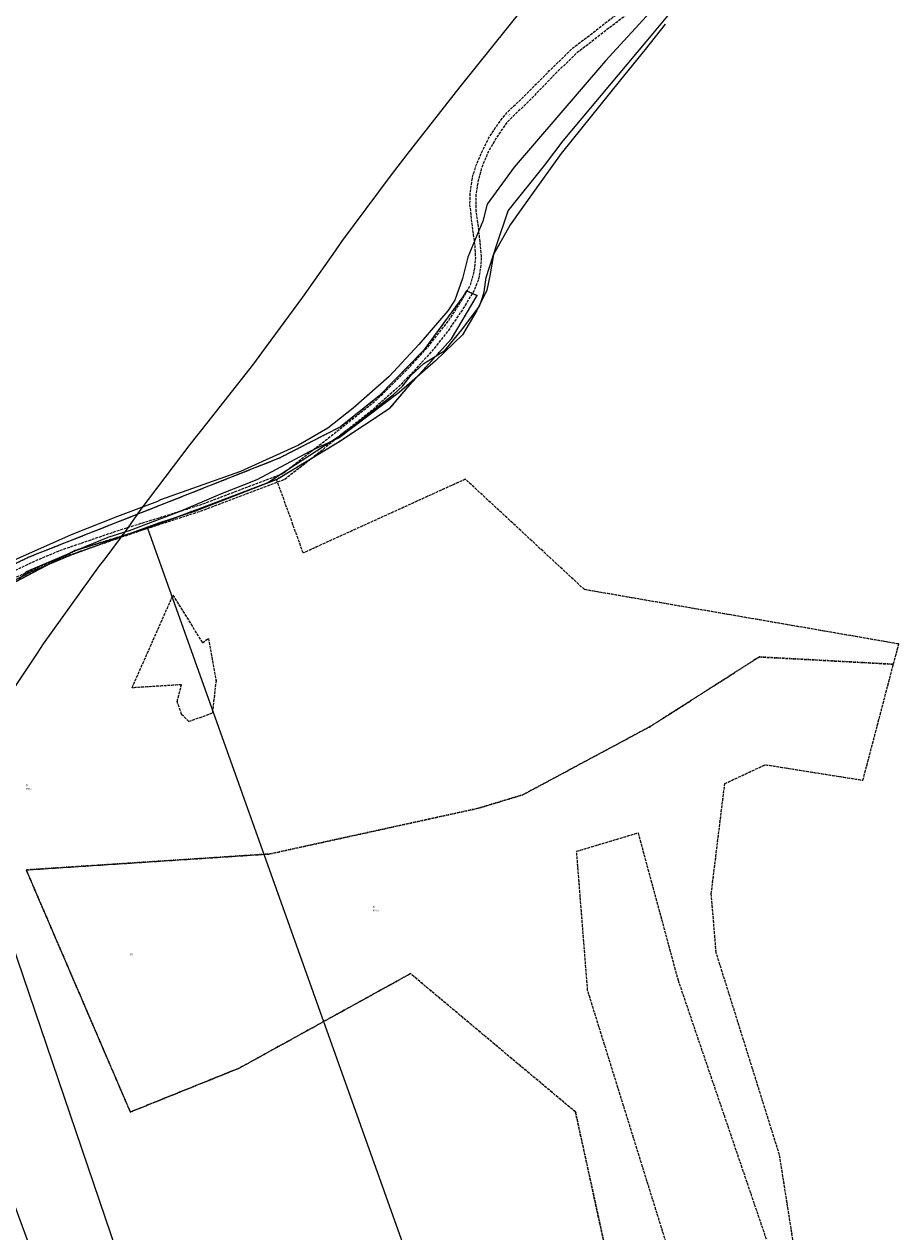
# Model space of a CAD drawing. Header units: metres. Extents: x 5550910 to 5553628, y 5952297 to 5957865.
# Tile 35 of 36: x 5551762 to 5552227, y 5955297 to 5955940. Entities that reach past the tile are written whole.
import ezdxf
from ezdxf.enums import TextEntityAlignment as Align

# ---------------------------------------------------------------- set-up
doc = ezdxf.new("R2010")
doc.units = ezdxf.units.M
for name, pattern in [('1.5_0.5', [2, 1.5, -0.5]), ('219-500', [0]), ('egkk-500', [2, 1.5, -0.5]), ('egug-500', [1, 0.5, -0.5])]:
    doc.linetypes.add(name, pattern=pattern)
doc.styles.get("Standard").update_dxf_attribs({"font": 'Working1250', "width": 0.75})

msp = doc.modelspace()

# ---------------------------------------------------------------- linework, layer by layer
at = {"layer": '217-kontur klasyfikacyjny', "color": 92, "linetype": 'egkk-500', "lineweight": 18, "flags": 128}
for points in [[(5551896.07, 5955697.36), (5551852.87, 5955680.95)], [(5551910.24, 5955658.22), (5551896.07, 5955697.36)], [(5551996.48, 5955697.48), (5551910.24, 5955658.22)], [(5552059.79, 5955638.75), (5551996.48, 5955697.48)], [(5551852.87, 5955680.95), (5551827.36, 5955671.39)], [(5551827.36, 5955671.39), (5551788.43, 5955659.39)], [(5551788.43, 5955659.39), (5551726.52, 5955626.82)], [(5552227.02, 5955609.8), (5552059.79, 5955638.75)], [(5551819.2, 5955586.48), (5551840.98, 5955635.75)], [(5551840.98, 5955635.75), (5551856.68, 5955610.47)], [(5551856.68, 5955610.47), (5551859.86, 5955612.76)], [(5551859.86, 5955612.76), (5551863.86, 5955590.48)], [(5552224.14, 5955599.03), (5552227.02, 5955609.8)], [(5552094.69, 5955565.83), (5552152.74, 5955602.92)], [(5552152.74, 5955602.92), (5552224.14, 5955599.03)], [(5552207.95, 5955537.32), (5552224.14, 5955599.03)], [(5551845.5, 5955588.12), (5551819.2, 5955586.48)], [(5551843.21, 5955579.22), (5551845.5, 5955588.12)], [(5551863.86, 5955590.48), (5551861.89, 5955572.94)], [(5551845.58, 5955572.37), (5551843.21, 5955579.22)], [(5551849.49, 5955568.53), (5551845.58, 5955572.37)], [(5551861.89, 5955572.94), (5551849.49, 5955568.53)], [(5552027.02, 5955529.56), (5552094.69, 5955565.83)], [(5552134.44, 5955535.51), (5552156.02, 5955545.58)], [(5552156.02, 5955545.58), (5552207.95, 5955537.32)], [(5552003.36, 5955522.41), (5552027.02, 5955529.56)], [(5552127.24, 5955476.8), (5552134.44, 5955535.51)], [(5551892.45, 5955498.09), (5552003.36, 5955522.41)], [(5552055.67, 5955499.54), (5552088.33, 5955509.33)], [(5552088.33, 5955509.33), (5552109.57, 5955431)], [(5551762.94, 5955489.6), (5551892.45, 5955498.09)], [(5552061.52, 5955425.51), (5552055.67, 5955499.54)], [(5551818.29, 5955360.78), (5551762.94, 5955489.6)], [(5552129.89, 5955445.56), (5552127.24, 5955476.8)], [(5552163.54, 5955338.02), (5552129.89, 5955445.56)], [(5551967.28, 5955434.42), (5551876.35, 5955384.21)], [(5552055.04, 5955360.82), (5551967.28, 5955434.42)], [(5552109.57, 5955431), (5552164.41, 5955269.86)], [(5552115.06, 5955253.4), (5552061.52, 5955425.51)], [(5551876.35, 5955384.21), (5551818.29, 5955360.78)], [(5552081, 5955242.05), (5552055.04, 5955360.82)], [(5552173.81, 5955273.06), (5552163.54, 5955338.02)]]:
    msp.add_lwpolyline(points, dxfattribs=at)
at = {"layer": '218-kontur użytku gruntowego', "color": 3, "linetype": 'egug-500', "lineweight": 18, "flags": 128}
for points in [[(5551995.16, 5955794.52), (5551974.16, 5955765.89)], [(5551997.01, 5955797.73), (5551995.16, 5955794.52)], [(5552002.71, 5955795.17), (5551997.01, 5955797.73)], [(5552000.68, 5955791.72), (5552002.71, 5955795.17)], [(5551989.17, 5955772.23), (5552000.68, 5955791.72)], [(5551966.84, 5955747.55), (5551989.17, 5955772.23)], [(5551974.16, 5955765.89), (5551960.9, 5955752.26)], [(5551960.9, 5955752.26), (5551950.68, 5955741.75)], [(5551950.68, 5955741.75), (5551930.13, 5955725.35)], [(5551956.57, 5955735.37), (5551966.84, 5955747.55)], [(5551929.13, 5955717.41), (5551956.57, 5955735.37)], [(5551930.13, 5955725.35), (5551897.53, 5955708.64)], [(5551896.07, 5955697.36), (5551929.13, 5955717.41)], [(5551897.53, 5955708.64), (5551850.55, 5955690.02)], [(5551896.07, 5955697.36), (5551852.87, 5955680.95)], [(5551910.24, 5955658.22), (5551896.07, 5955697.36)], [(5551996.48, 5955697.48), (5551910.24, 5955658.22)], [(5552059.79, 5955638.75), (5551996.48, 5955697.48)], [(5551850.55, 5955690.02), (5551764.31, 5955655.97)], [(5551852.87, 5955680.95), (5551827.36, 5955671.39)], [(5551827.36, 5955671.39), (5551788.43, 5955659.39)], [(5551788.43, 5955659.39), (5551726.52, 5955626.82)], [(5551764.31, 5955655.97), (5551726.99, 5955637.83)], [(5552227.02, 5955609.8), (5552059.79, 5955638.75)], [(5551819.2, 5955586.48), (5551840.98, 5955635.75)], [(5551840.98, 5955635.75), (5551856.68, 5955610.47)], [(5551856.68, 5955610.47), (5551859.86, 5955612.76)], [(5551859.86, 5955612.76), (5551863.86, 5955590.48)], [(5552224.14, 5955599.03), (5552227.02, 5955609.8)], [(5552152.74, 5955602.92), (5552094.69, 5955565.83)], [(5552224.14, 5955599.03), (5552152.74, 5955602.92)], [(5552207.95, 5955537.32), (5552224.14, 5955599.03)], [(5551845.5, 5955588.12), (5551819.2, 5955586.48)], [(5551843.21, 5955579.22), (5551845.5, 5955588.12)], [(5551863.86, 5955590.48), (5551861.89, 5955572.94)], [(5551845.58, 5955572.37), (5551843.21, 5955579.22)], [(5551849.49, 5955568.53), (5551845.58, 5955572.37)], [(5551861.89, 5955572.94), (5551849.49, 5955568.53)], [(5552094.69, 5955565.83), (5552027.02, 5955529.56)], [(5552134.44, 5955535.51), (5552156.02, 5955545.58)], [(5552156.02, 5955545.58), (5552207.95, 5955537.32)], [(5552027.02, 5955529.56), (5552003.36, 5955522.41)], [(5552127.24, 5955476.8), (5552134.44, 5955535.51)], [(5552003.36, 5955522.41), (5551892.45, 5955498.09)], [(5552055.67, 5955499.54), (5552088.33, 5955509.33)], [(5552088.33, 5955509.33), (5552109.57, 5955431)], [(5551892.45, 5955498.09), (5551762.94, 5955489.6)], [(5552061.52, 5955425.51), (5552055.67, 5955499.54)], [(5551762.94, 5955489.6), (5551818.29, 5955360.78)], [(5552129.89, 5955445.56), (5552127.24, 5955476.8)], [(5552163.54, 5955338.02), (5552129.89, 5955445.56)], [(5551876.35, 5955384.21), (5551967.28, 5955434.42)], [(5551967.28, 5955434.42), (5552055.04, 5955360.82)], [(5552109.57, 5955431), (5552164.41, 5955269.86)], [(5552115.06, 5955253.4), (5552061.52, 5955425.51)], [(5551818.29, 5955360.78), (5551876.35, 5955384.21)], [(5552055.04, 5955360.82), (5552081, 5955242.05)], [(5552173.81, 5955273.06), (5552163.54, 5955338.02)]]:
    msp.add_lwpolyline(points, dxfattribs=at)
at = {"layer": '219-działka ewidencyjna', "color": 7, "linetype": '219-500', "lineweight": 18, "flags": 128}
for points in [[(5551995.16, 5955794.52), (5551974.16, 5955765.89)], [(5551989.17, 5955772.23), (5552002.71, 5955795.17)], [(5551997.01, 5955797.73), (5551995.16, 5955794.52)], [(5551997.01, 5955797.73), (5552002.71, 5955795.17)], [(5551966.84, 5955747.55), (5551989.17, 5955772.23)], [(5551974.16, 5955765.89), (5551950.68, 5955741.75)], [(5551950.68, 5955741.75), (5551930.13, 5955725.35)], [(5551956.57, 5955735.37), (5551966.84, 5955747.55)], [(5551929.13, 5955717.41), (5551956.57, 5955735.37)], [(5551930.13, 5955725.35), (5551897.53, 5955708.64)], [(5551896.07, 5955697.36), (5551929.13, 5955717.41)], [(5551897.53, 5955708.64), (5551850.55, 5955690.02)], [(5551852.87, 5955680.95), (5551896.07, 5955697.36)], [(5551850.55, 5955690.02), (5551764.31, 5955655.97)], [(5551827.36, 5955671.39), (5551852.87, 5955680.95)], [(5551788.43, 5955659.39), (5551827.36, 5955671.39)], [(5551827.36, 5955671.39), (5551991.12, 5955212.71)], [(5551726.52, 5955626.82), (5551788.43, 5955659.39)], [(5551764.31, 5955655.97), (5551672.66, 5955611.43)], [(5551745.5, 5955478.8), (5551842.06, 5955194.88)], [(5551703.12, 5955456.82), (5551790.81, 5955218.27)]]:
    msp.add_lwpolyline(points, dxfattribs=at)
at = {"layer": 'jezdnia', "color": 7, "linetype": '1.5_0.5', "lineweight": 18, "flags": 128}
msp.add_lwpolyline([(5551496.11, 5955538.78), (5551494.1, 5955545.69), (5551523.83, 5955555.98), (5551526.43, 5955556.88), (5551546.59, 5955564.19), (5551583.65, 5955576.8), (5551615.58, 5955588.35), (5551632.07, 5955594.13), (5551670.99, 5955610.64), (5551706.93, 5955626.06), (5551732.73, 5955637.87), (5551737.47, 5955639.8), (5551767.72, 5955654.04), (5551781.35, 5955659.75), (5551813.47, 5955670.76), (5551833.08, 5955676.8), (5551858.15, 5955684.74), (5551879.79, 5955693.06), (5551899.14, 5955700.38), (5551920.32, 5955716.84), (5551933.77, 5955727.45), (5551948.9, 5955739.37), (5551966.32, 5955756.6), (5551977.47, 5955768.91), (5551988.06, 5955782.53), (5551994.8, 5955793.04), (5551995.53, 5955794.37), (5551996.88, 5955796.83), (5551997.44, 5955797.61), (5551999.14, 5955800.66), (5552000.5, 5955805.06), (5552001.5, 5955809.84), (5552001.96, 5955815.2), (5552001.63, 5955821.7), (5552000.04, 5955833.34), (5551998.9, 5955843.87), (5551999.13, 5955850.53), (5552000.28, 5955858.11), (5552002.25, 5955864.49), (5552005.77, 5955872.64), (5552009.01, 5955879.09), (5552012.56, 5955884.53), (5552015.39, 5955888.54), (5552019.2, 5955893.15), (5552024.4, 5955898.02), (5552034.01, 5955907.65), (5552041.26, 5955914.83), (5552050.47, 5955923.78), (5552053.71, 5955927.01), (5552060.91, 5955932.42), (5552072.51, 5955941.41), (5552077.59, 5955945.28), (5552087.88, 5955956.25), (5552097.57, 5955966.29), (5552106.63, 5955977.51), (5552112.31, 5955983.72), (5552122.99, 5955992.05), (5552138.58, 5956003.76), (5552142.58, 5956006.87), (5552161.72, 5956025.49), (5552179.81, 5956043.46), (5552195.3, 5956059.15), (5552218.25, 5956082.59), (5552204.6, 5956066.39), (5552193.58, 5956053.78), (5552179.68, 5956038.16), (5552164.61, 5956023.2), (5552153.18, 5956011.71), (5552143.98, 5956003.28), (5552128.85, 5955992.44), (5552115.36, 5955982.84), (5552095.82, 5955959.81), (5552080.49, 5955943.17), (5552073.98, 5955938.29), (5552055.51, 5955924.01), (5552045, 5955913.83), (5552029.58, 5955897.91), (5552019.16, 5955887.99), (5552013.84, 5955880.56), (5552008.61, 5955871.59), (5552004.91, 5955862.57), (5552003.12, 5955855.36), (5552001.99, 5955848.52), (5552002.06, 5955840.23), (5552003.46, 5955830.1), (5552004.85, 5955816.25), (5552004.79, 5955812.55), (5552004.06, 5955806.79), (5552003.22, 5955803.12), (5552001.34, 5955798.39), (5552000.13, 5955796.15), (5551995, 5955787.82), (5551987.14, 5955776.28), (5551979.51, 5955766.58), (5551970.45, 5955756.48), (5551961.52, 5955747.17), (5551945.81, 5955733.2), (5551931.57, 5955722.11), (5551920.2, 5955712.83), (5551908.11, 5955703.28), (5551900.41, 5955697.38), (5551874.92, 5955687.7), (5551854.83, 5955680.09), (5551825.16, 5955670.49), (5551778.05, 5955654.38), (5551745.93, 5955640.04), (5551730.63, 5955632.64), (5551703.42, 5955620.36), (5551671.14, 5955606.07), (5551632.3, 5955589.76), (5551601.36, 5955578.06), (5551573.82, 5955568.1), (5551552.7, 5955560.73), (5551529.24, 5955552.39), (5551508.66, 5955545.19)], close=True, dxfattribs=at)
at = {"layer": 'przewód gazowy', "color": 52, "linetype": 'CONTINUOUS', "lineweight": 18, "flags": 128}
msp.add_lwpolyline([(5552027.49, 5955948.56), (5551993.5, 5955906.24), (5551965.39, 5955870.22), (5551957.02, 5955859.49), (5551930.55, 5955823.94), (5551927.19, 5955818.91), (5551909.89, 5955794.27), (5551888.04, 5955764.66), (5551883.78, 5955758.88), (5551858.77, 5955727.17), (5551849.86, 5955715.88), (5551823.34, 5955680.9), (5551816.89, 5955671.67), (5551804.65, 5955655.15), (5551801.79, 5955651.31), (5551771.98, 5955609.85), (5551768.66, 5955604.89), (5551745.98, 5955571.08)], dxfattribs=at)
at = {"layer": 'przewód telekomunikacyjny podziemny', "color": 30, "linetype": 'CONTINUOUS', "lineweight": 18, "flags": 128}
for points in [[(5551736.69, 5955633.49), (5551765.42, 5955648.25), (5551786.52, 5955657.14), (5551833.42, 5955674.3), (5551853.13, 5955680.58), (5551890.93, 5955695.4), (5551932.58, 5955722.42), (5551958.2, 5955742.53), (5551963.27, 5955747.12), (5551967.56, 5955752.62), (5551974.45, 5955758.96), (5551985.57, 5955766.01), (5551994.64, 5955777.01), (5552003.94, 5955789.45), (5552005.33, 5955793.53), (5552006.55, 5955797.09), (5552007.56, 5955804.86), (5552013.15, 5955822.38), (5552019.17, 5955840.31), (5552038.51, 5955864.34), (5552048.57, 5955877.43), (5552092.64, 5955930.13), (5552117.47, 5955960.15)], [(5552102.76, 5955939.64), (5552092.07, 5955926), (5552079, 5955909.93), (5552047.45, 5955870.67), (5552032.61, 5955849.96), (5552020.37, 5955832.84), (5552011.38, 5955817.02), (5552009.47, 5955805.67), (5552007.83, 5955798.03), (5552002.64, 5955787.3), (5551995.02, 5955774.28), (5551980.68, 5955760.39), (5551961.35, 5955743.66), (5551929.38, 5955719.56), (5551913.84, 5955712.24), (5551885.63, 5955697.08), (5551866.25, 5955689.47), (5551844.23, 5955680.03), (5551817.67, 5955670.08), (5551814.6, 5955669.09), (5551806.31, 5955666.4), (5551794.65, 5955661.75), (5551762.89, 5955648.14), (5551758.62, 5955643.6)]]:
    msp.add_lwpolyline(points, dxfattribs=at)
at = {"layer": 'przewód wodociągowy', "color": 5, "linetype": 'CONTINUOUS', "lineweight": 18, "flags": 128}
msp.add_lwpolyline([(5552096.8, 5955948.16), (5552070.92, 5955920.08), (5552045.2, 5955889.86), (5552022.35, 5955863.46), (5552008.01, 5955843.76), (5552005.77, 5955834.73), (5551997.83, 5955815.64), (5551994.88, 5955804.17), (5551990.8, 5955792.7), (5551987.09, 5955787.04), (5551971.8, 5955769.22), (5551955.92, 5955752.13), (5551936.87, 5955735.34), (5551923.29, 5955724.6), (5551907.67, 5955715.55), (5551876.84, 5955701.64), (5551834.39, 5955686.42), (5551832.73, 5955685.68), (5551811.45, 5955677.63), (5551786.8, 5955667.89), (5551754.62, 5955653.56)], dxfattribs=at)

# ---------------------------------------------------------------- texts
at = {"layer": '209-oznaczenie konturu klasyfikacyjnego', "color": 92, "linetype": 'CONTINUOUS', "lineweight": 18, "width": 0.79}
for s, p in [('RIVa', (5551762.87, 5955533.25)), ('RIVb', (5551947.29, 5955468.52))]:
    msp.add_text(s, height=1, dxfattribs=at).set_placement(p, align=Align.TOP_LEFT)
at = {"layer": '210-oznaczenie konturu użytku gruntowego', "color": 3, "linetype": 'CONTINUOUS', "lineweight": 18, "width": 0.79}
for p in [(5551762.87, 5955534.15), (5551947.29, 5955469.42)]:
    msp.add_text('R', height=1, dxfattribs=at).set_placement(p)
at = {"layer": '211-numer działki ewidencyjnej', "color": 7, "linetype": 'CONTINUOUS', "lineweight": 18, "width": 0.79}
msp.add_text('15', height=1, dxfattribs=at).set_placement((5551818.18, 5955444.22))
at = {"layer": 'jezdnia-Atr17', "color": 7, "width": 0.667}
for rotation, p in [(43.592, (5552019.65, 5955890.63)), (55.741, (5551986.61, 5955777.58)), (17.929, (5551849.82, 5955679.97))]:
    msp.add_text('j.gr', height=0.75, rotation=rotation, dxfattribs=at).set_placement(p)
at = {"layer": 'przewód gazowy-Atr1', "color": 40, "width": 0.667}
msp.add_text('gs150', height=0.75, rotation=54.927, dxfattribs=at).set_placement((5551911.16, 5955796.08), align=Align.MIDDLE_LEFT)
at = {"layer": 'przewód telekomunikacyjny podziemny-Atr1', "color": 30, "width": 0.667}
for s, rotation, p in [('t', 50.095, (5552060.53, 5955891.73)), ('t', 50.095, (5552060.53, 5955891.73)), ('ts', 51.214, (5552066.72, 5955894.65)), ('ts', 37.01, (5551943.5, 5955730.21)), ('t', 32.973, (5551923.38, 5955716.45)), ('t', 32.973, (5551923.38, 5955716.45)), ('ts', 21.741, (5551797.73, 5955662.98)), ('t', 22.847, (5551775.29, 5955652.41)), ('t', 22.847, (5551775.29, 5955652.41))]:
    msp.add_text(s, height=0.75, rotation=rotation, dxfattribs=at).set_placement(p, align=Align.MIDDLE_CENTER)
at = {"layer": 'przewód wodociągowy-Atr1', "color": 5, "width": 0.667}
for rotation, p in [(49.599, (5552059.42, 5955906.57)), (41.392, (5551944.37, 5955741.95))]:
    msp.add_text('wo110', height=0.75, rotation=rotation, dxfattribs=at).set_placement(p, align=Align.MIDDLE_CENTER)

doc.saveas('drawing.dxf')
